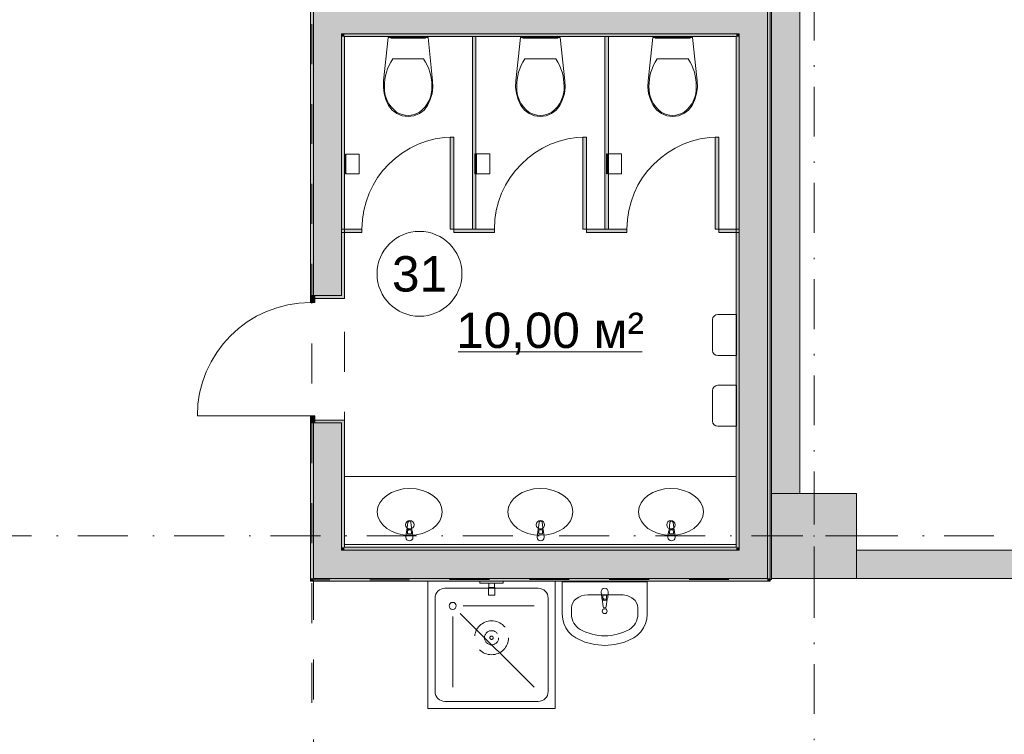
# Model space of a CAD drawing. Header units: millimetres. Extents: x 0 to 1184, y 0 to 836.
# Tile 58 of 66: x 475 to 545, y 616 to 666. Entities that reach past the tile are written whole.
import ezdxf
from ezdxf.xclip import XClip

# ---------------------------------------------------------------- set-up
doc = ezdxf.new("R2010")
doc.units = ezdxf.units.MM
doc.header["$MEASUREMENT"] = 0
doc.header["$XCLIPFRAME"] = 0
for name, pattern in [('Невидимая', [3.9122222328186, 2.8222222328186, -1.09]), ('Штриховая', [5.644444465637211, 2.8222222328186, -2.82222223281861]), ('Штрихпунктирная', [6.70277762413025, 3.52777767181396, -1.76388883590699, 0, -1.4111111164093])]:
    doc.linetypes.add(name, pattern=pattern)
for name, color, linetype in [('Интерьер - Оборудование', 7, 'Continuous'), ('Интерьер - Сантехника', 7, 'Continuous'), ('Конструктив - Колонны', 7, 'Continuous'), ('Конструктив - Стены Блок 200 нов', 7, 'Continuous'), ('Конструктив - Стены Внутр сущ.', 7, 'Continuous'), ('Элемент Модели - Зона', 7, 'Continuous'), ('Элемент Модели - Оси', 7, 'Continuous')]:
    doc.layers.add(name, color=color, linetype=linetype)
doc.styles.add('СГЕНЕРИР_СТИЛЬ_3', font='txt')

# ---------------------------------------------------------------- blocks, each defined once
blk = doc.blocks.new('Чертеж_4_4', base_point=(-278.4786297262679, 89.56405690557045))
at = {"layer": 'Интерьер - Оборудование', "linetype": 'Continuous', "lineweight": 0, "true_color": 0x7f7f7f}
for points in [[(507.3636760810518, 664.859056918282), (507.3636760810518, 651.2590569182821), (507.6136760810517, 651.2590569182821), (507.6136760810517, 664.859056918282)], [(516.73034285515, 664.859056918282), (516.73034285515, 651.2590569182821), (516.9803428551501, 651.2590569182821), (516.9803428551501, 664.859056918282)], [(505.8053426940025, 651.2590569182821), (506.0553426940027, 651.2590569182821), (506.0553426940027, 657.7590569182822), (505.8053426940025, 657.7590569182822)], [(515.1720094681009, 651.2590569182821), (515.4220094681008, 651.2590569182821), (515.4220094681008, 657.7590569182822), (515.1720094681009, 657.7590569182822)], [(524.5386762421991, 651.2590569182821), (524.7886762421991, 651.2590569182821), (524.7886762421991, 657.7590569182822), (524.5386762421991, 657.7590569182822)], [(498.1220093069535, 651.0090569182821), (499.5553426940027, 651.0090569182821), (499.5553426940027, 651.2590569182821), (498.1220093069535, 651.2590569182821)], [(506.0553426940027, 651.0090569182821), (507.4886760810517, 651.0090569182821), (507.4886760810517, 651.2590569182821), (506.0553426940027, 651.2590569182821)], [(507.4886760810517, 651.0090569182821), (508.9220094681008, 651.0090569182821), (508.9220094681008, 651.2590569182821), (507.4886760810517, 651.2590569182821)], [(515.4220094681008, 651.0090569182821), (516.8553428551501, 651.0090569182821), (516.8553428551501, 651.2590569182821), (515.4220094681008, 651.2590569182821)], [(516.8553428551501, 651.0090569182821), (518.2886762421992, 651.0090569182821), (518.2886762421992, 651.2590569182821), (516.8553428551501, 651.2590569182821)], [(524.7886762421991, 651.0090569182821), (526.2220096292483, 651.0090569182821), (526.2220096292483, 651.2590569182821), (524.7886762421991, 651.2590569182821)]]:
    blk.add_hatch(color=8, dxfattribs=at).paths.add_polyline_path(points)
at = {"layer": 'Конструктив - Колонны', "linetype": 'Continuous', "lineweight": 0, "true_color": 0x000000}
blk.add_hatch(color=18, dxfattribs=at).paths.add_polyline_path([(528.5220096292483, 626.5640569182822), (534.5220096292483, 626.5640569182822), (534.5220096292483, 632.5640569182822), (528.5220096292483, 632.5640569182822)])
at = {"layer": 'Конструктив - Стены Блок 200 нов', "linetype": 'Continuous', "lineweight": 0, "true_color": 0x000000}
for points in [[(528.4220093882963, 705.5540569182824), (528.2220096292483, 705.5540569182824), (528.2220096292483, 626.5640569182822), (528.4220093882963, 626.5640569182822)], [(496.1220097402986, 687.0540762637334), (495.9220096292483, 687.0540762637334), (495.9220096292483, 646.5542511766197), (496.1220097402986, 646.5542511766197)], [(498.1220096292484, 665.0590569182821), (498.1220096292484, 667.0590569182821), (496.1220096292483, 667.0590569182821), (496.1220096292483, 665.0590569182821)], [(498.3220096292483, 665.0590569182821), (498.3220096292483, 667.0590569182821), (498.1220096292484, 667.0590569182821), (498.1220096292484, 665.0590569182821)], [(498.3220096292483, 665.0590569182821), (526.0220096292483, 665.0590569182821), (526.0220096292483, 667.0590569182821), (498.3220096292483, 667.0590569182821)], [(526.2220096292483, 665.0590569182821), (526.2220096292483, 667.0590569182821), (526.0220096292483, 667.0590569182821), (526.0220096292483, 665.0590569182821)], [(528.2220096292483, 665.0590569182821), (528.2220096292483, 667.0590569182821), (526.2220096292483, 667.0590569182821), (526.2220096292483, 665.0590569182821)], [(496.1220097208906, 646.5542515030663), (496.2220096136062, 646.5542512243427), (498.1220095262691, 646.5542512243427), (498.1220095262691, 665.0590569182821), (496.1220097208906, 665.0590569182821)], [(498.322009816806, 664.859056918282), (498.1220092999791, 664.859056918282), (498.1220095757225, 646.5542511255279), (498.3220095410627, 646.5542511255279)], [(498.3220096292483, 664.859056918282), (498.3220096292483, 665.0590569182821), (498.1220096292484, 665.0590569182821), (498.1220096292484, 664.859056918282)], [(498.3220096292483, 664.859056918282), (526.0220096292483, 664.859056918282), (526.0220096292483, 665.0590569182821), (498.3220096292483, 665.0590569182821)], [(526.2220096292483, 664.859056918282), (526.2220096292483, 665.0590569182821), (526.0220096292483, 665.0590569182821), (526.0220096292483, 664.859056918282)], [(526.2220096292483, 628.7640569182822), (526.2220096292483, 664.859056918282), (526.0220096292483, 664.859056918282), (526.0220096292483, 628.7640569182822)], [(528.2220096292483, 628.5640569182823), (528.2220096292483, 665.0590569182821), (526.2220096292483, 665.0590569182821), (526.2220096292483, 628.5640569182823)], [(496.2220096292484, 646.5542511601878), (495.9220096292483, 646.5542511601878), (495.9220096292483, 646.0542511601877), (496.2220096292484, 646.0542511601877)], [(498.3220096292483, 646.5542511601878), (498.1220096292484, 646.5542511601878), (496.2220096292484, 646.5542511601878), (496.2220096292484, 646.3542511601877), (498.3220096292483, 646.3542511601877)], [(495.9220096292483, 637.5542511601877), (496.2220096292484, 637.5542511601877), (496.2220096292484, 638.0542511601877), (495.9220096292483, 638.0542511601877)], [(498.3220096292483, 637.7542511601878), (496.2220096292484, 637.7542511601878), (496.2220096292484, 637.5542511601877), (498.1220096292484, 637.5542511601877), (498.3220096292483, 637.5542511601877)], [(495.9220096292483, 626.5640569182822), (496.1220097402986, 626.5640569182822), (496.1220097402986, 637.5542515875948), (495.9220096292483, 637.5542515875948)], [(496.1220097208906, 637.5542511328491), (496.1220097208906, 628.5640569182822), (498.1220095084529, 628.5640569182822), (498.1220096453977, 637.5542511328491), (496.2220096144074, 637.5542511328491)], [(498.1220096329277, 637.5542511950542), (498.1220093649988, 628.7640569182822), (498.3220097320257, 628.7640569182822), (498.3220095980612, 637.5542511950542)], [(498.3220096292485, 628.7640569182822), (498.1220096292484, 628.5640569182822), (498.3220096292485, 628.5640569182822)], [(498.1220096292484, 628.7640569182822), (498.1220096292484, 628.5640569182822), (498.3220096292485, 628.7640569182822)], [(526.0220096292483, 628.7640569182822), (498.3220096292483, 628.7640569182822), (498.3220096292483, 628.5640569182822), (526.0220096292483, 628.5640569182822)], [(526.2220096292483, 628.7640569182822), (526.0220096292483, 628.7640569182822), (526.2220096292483, 628.5640569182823)], [(526.0220096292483, 628.5640569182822), (526.2220096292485, 628.5640569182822), (526.0220096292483, 628.7640569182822)], [(498.1220096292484, 628.5640569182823), (496.1220096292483, 626.5640569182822), (498.1220096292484, 626.5640569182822)], [(496.1220096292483, 628.5640569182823), (496.1220096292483, 626.5640569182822), (498.1220096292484, 628.5640569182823)], [(526.2220096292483, 628.5640569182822), (498.1220096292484, 628.5640569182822), (498.1220096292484, 626.5640569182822), (526.2220096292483, 626.5640569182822)], [(528.2220096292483, 628.5640569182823), (526.2220096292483, 628.5640569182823), (528.2220096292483, 626.5640569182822)], [(526.2220096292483, 626.5640569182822), (528.2220096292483, 626.5640569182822), (526.2220096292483, 628.5640569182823)], [(496.1220096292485, 626.5640569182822), (495.9220096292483, 626.3640569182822), (496.1220096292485, 626.3640569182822)], [(496.1220096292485, 626.5640569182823), (495.9220096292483, 626.5640569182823), (495.9220096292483, 626.3640569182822)], [(528.2220096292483, 626.5640567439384), (496.1220096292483, 626.5640567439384), (496.1220096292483, 626.3640569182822), (528.2220096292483, 626.3640569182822)], [(528.4220096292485, 626.5640569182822), (528.2220096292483, 626.5640569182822), (528.4220096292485, 626.3640569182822)], [(528.2220096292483, 626.5640569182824), (528.2220096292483, 626.3640569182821), (528.4220096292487, 626.3640569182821)]]:
    blk.add_hatch(color=18, dxfattribs=at).paths.add_polyline_path(points)
at = {"layer": 'Конструктив - Стены Внутр сущ.', "linetype": 'Continuous', "lineweight": 0, "true_color": 0x000000}
for points in [[(528.5220096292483, 632.5640572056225), (530.5220100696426, 632.5640572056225), (530.5220100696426, 716.5640569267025), (528.5220096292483, 716.5640569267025)], [(534.522009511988, 626.5640569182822), (615.0213699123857, 626.5640569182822), (615.0213699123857, 628.5640568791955), (534.522009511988, 628.5640568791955)], [(528.5220096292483, 626.5140569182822), (530.5220096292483, 626.5140569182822), (530.5220096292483, 626.5640569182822), (528.5220096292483, 626.5640569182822)]]:
    blk.add_hatch(color=18, dxfattribs=at).paths.add_polyline_path(points)
at = {"layer": 'Интерьер - Оборудование', "color": 7, "linetype": 'Continuous', "lineweight": 15}
for p, q in [((506.0553426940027, 651.0090569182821), (506.0553426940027, 651.2590569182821)), ((506.0553426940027, 651.2590569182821), (507.4886760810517, 651.2590569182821)), ((507.4886760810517, 651.0090569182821), (506.0553426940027, 651.0090569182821)), ((507.4886760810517, 651.2590569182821), (508.9220094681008, 651.2590569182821)), ((508.9220094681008, 651.0090569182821), (507.4886760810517, 651.0090569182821)), ((508.9220094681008, 651.2590569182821), (508.9220094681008, 651.0090569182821)), ((515.4220094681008, 651.0090569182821), (515.4220094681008, 651.2590569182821)), ((515.4220094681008, 651.2590569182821), (516.8553428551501, 651.2590569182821)), ((516.8553428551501, 651.0090569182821), (515.4220094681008, 651.0090569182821)), ((516.8553428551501, 651.2590569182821), (518.2886762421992, 651.2590569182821)), ((518.2886762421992, 651.0090569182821), (516.8553428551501, 651.0090569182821)), ((518.2886762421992, 651.2590569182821), (518.2886762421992, 651.0090569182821)), ((502.7770933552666, 629.8618669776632), (502.7770933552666, 629.7131610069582)), ((502.7770933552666, 629.7131610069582), (503.0490933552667, 629.7131610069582)), ((503.0490933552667, 629.7131610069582), (503.0490933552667, 629.8618669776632)), ((512.0551907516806, 629.8618669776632), (512.0551907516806, 629.7131610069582)), ((512.0551907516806, 629.7131610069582), (512.3271907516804, 629.7131610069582)), ((512.3271907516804, 629.7131610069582), (512.3271907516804, 629.8618669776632)), ((521.3083277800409, 629.8618669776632), (521.3083277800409, 629.7131610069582)), ((521.3083277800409, 629.7131610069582), (521.5803277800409, 629.7131610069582)), ((521.5803277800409, 629.7131610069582), (521.5803277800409, 629.8618669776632)), ((516.5836696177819, 625.2175136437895), (516.5836696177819, 625.3662196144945)), ((516.5836696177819, 625.3662196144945), (516.8556696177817, 625.3662196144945)), ((516.8556696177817, 625.3662196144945), (516.8556696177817, 625.2175136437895))]:
    blk.add_line(p, q, dxfattribs=at)
at = {"layer": 'Интерьер - Оборудование', "color": 7, "linetype": 'Continuous', "lineweight": 15, "flags": 128}
for points in [[(507.3636760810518, 664.859056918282), (507.6136760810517, 664.859056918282), (507.6136760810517, 651.2590569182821), (507.3636760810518, 651.2590569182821)], [(516.73034285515, 664.859056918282), (516.9803428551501, 664.859056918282), (516.9803428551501, 651.2590569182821), (516.73034285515, 651.2590569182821)], [(505.8053426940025, 651.2590569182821), (505.8053426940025, 657.7590569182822), (506.0553426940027, 657.7590569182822), (506.0553426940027, 651.2590569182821)], [(515.1720094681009, 651.2590569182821), (515.1720094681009, 657.7590569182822), (515.4220094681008, 657.7590569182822), (515.4220094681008, 651.2590569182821)], [(524.5386762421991, 651.2590569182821), (524.5386762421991, 657.7590569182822), (524.7886762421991, 657.7590569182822), (524.7886762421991, 651.2590569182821)], [(498.1220093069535, 651.0090569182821), (498.1220093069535, 651.2590569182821), (499.5553426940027, 651.2590569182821), (499.5553426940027, 651.0090569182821)], [(524.7886762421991, 651.0090569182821), (524.7886762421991, 651.2590569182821), (526.2220096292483, 651.2590569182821), (526.2220096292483, 651.0090569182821)]]:
    blk.add_lwpolyline(points, close=True, dxfattribs=at)
for points in [[(502.6630933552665, 629.4640569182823), (502.7030933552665, 629.8835850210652, -0.1210195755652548), (502.7357956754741, 629.9787195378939), (502.8020933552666, 630.5080569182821, -0.8825662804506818), (503.0240933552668, 630.5080569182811), (503.0903910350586, 629.9787195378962, -0.1210195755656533), (503.1230933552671, 629.8835850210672), (503.1630933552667, 629.4640569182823, -0.9999999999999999)], [(511.9411907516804, 629.4640569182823), (511.9811907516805, 629.8835850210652, -0.1210195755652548), (512.0138930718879, 629.9787195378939), (512.0801907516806, 630.5080569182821, -0.8825662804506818), (512.3021907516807, 630.5080569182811), (512.3684884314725, 629.9787195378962, -0.1210195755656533), (512.401190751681, 629.8835850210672), (512.4411907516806, 629.4640569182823, -0.9999999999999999)], [(521.1943277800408, 629.4640569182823), (521.2343277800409, 629.8835850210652, -0.1210195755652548), (521.2670301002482, 629.9787195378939), (521.3333277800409, 630.5080569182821, -0.8825662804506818), (521.5553277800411, 630.5080569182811), (521.6216254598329, 629.9787195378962, -0.1210195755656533), (521.6543277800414, 629.8835850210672), (521.694327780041, 629.4640569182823, -0.9999999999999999)], [(516.4696696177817, 625.6153237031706), (516.5096696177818, 625.1957956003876, 0.1210195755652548), (516.5423719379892, 625.1006610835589), (516.6086696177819, 624.5713237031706, 0.8825662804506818), (516.8306696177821, 624.5713237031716), (516.8969672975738, 625.1006610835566, 0.1210195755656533), (516.9296696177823, 625.1957956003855), (516.9696696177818, 625.6153237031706, 0.9999999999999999)]]:
    blk.add_lwpolyline(points, format="xyb", close=True, dxfattribs=at)
at = {"layer": 'Интерьер - Оборудование', "color": 7, "linetype": 'Continuous', "lineweight": 15}
for centre, radius, start, end in [((506.0553426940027, 651.2590569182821), 6.500000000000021, 90, 180), ((515.422009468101, 651.2590569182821), 6.49999999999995, 90, 180), ((524.7886762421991, 651.2590569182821), 6.500000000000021, 90, 180), ((502.9130933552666, 629.8645858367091), 0.210857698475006, 32.77102538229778, 147.2289746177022), ((502.9130933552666, 629.8618669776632), 0.1359999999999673, 0, 180), ((512.1911907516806, 629.8645858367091), 0.210857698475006, 32.77102538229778, 147.2289746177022), ((512.1911907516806, 629.8618669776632), 0.1359999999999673, 0, 180), ((521.4443277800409, 629.8645858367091), 0.210857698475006, 32.77102538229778, 147.2289746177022), ((521.4443277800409, 629.8618669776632), 0.1359999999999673, 0, 180), ((516.7196696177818, 625.2147947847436), 0.210857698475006, 212.7710253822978, 327.2289746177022), ((516.7196696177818, 625.2175136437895), 0.1359999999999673, 180, 0)]:
    blk.add_arc(centre, radius, start, end, dxfattribs=at)
at = {"layer": 'Интерьер - Сантехника', "color": 7, "linetype": 'Continuous', "lineweight": 15}
for p, q in [((501.7320866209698, 663.2949220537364), (502.8215058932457, 663.2949295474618)), ((502.8215058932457, 663.2949295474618), (503.9109203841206, 663.2949295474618)), ((511.0830940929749, 663.2949220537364), (512.1725133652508, 663.2949295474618)), ((512.1725133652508, 663.2949295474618), (513.2619278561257, 663.2949295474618)), ((521.5215058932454, 663.2949295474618), (520.4320914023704, 663.2949295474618)), ((522.6109251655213, 663.2949220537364), (521.5215058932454, 663.2949295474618)), ((498.3422012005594, 656.5590569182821), (498.3422012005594, 655.159056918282)), ((498.4222012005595, 656.5590569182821), (498.4222012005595, 655.159056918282)), ((507.5672008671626, 656.5694364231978), (507.5672008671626, 655.1694364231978)), ((507.6472008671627, 656.5694364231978), (507.6472008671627, 655.1694364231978)), ((516.8672009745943, 656.5694364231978), (516.8672009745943, 655.1694364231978)), ((516.9472009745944, 656.5694364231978), (516.9472009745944, 655.1694364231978)), ((498.3220096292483, 633.7640569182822), (526.0220096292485, 633.7640569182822)), ((498.3220096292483, 633.7640569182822), (498.3220096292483, 628.7640569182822)), ((526.0220096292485, 633.7640569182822), (526.0220096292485, 628.7640569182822)), ((498.3220096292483, 628.9640569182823), (526.0220096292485, 628.9640569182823)), ((498.3220096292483, 628.7640569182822), (526.0220096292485, 628.7640569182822)), ((512.0229580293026, 625.8640569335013), (505.4229580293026, 625.8640569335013)), ((508.5229580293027, 626.2140569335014), (508.9229580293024, 626.2140569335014)), ((508.5229580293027, 625.9140569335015), (508.9229580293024, 625.9140569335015)), ((504.7229580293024, 625.1640569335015), (504.7229580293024, 618.5640569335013)), ((512.7229580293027, 618.5640569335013), (512.7229580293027, 625.1640569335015)), ((517.907930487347, 625.3908751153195), (515.5314087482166, 625.3908751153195)), ((506.7229580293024, 624.6140569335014), (511.7229580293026, 624.6140569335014)), ((514.3718435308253, 624.4813296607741), (514.3718435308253, 624.0231478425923)), ((519.0674957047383, 624.4813296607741), (519.0674957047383, 624.0231478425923)), ((505.9729580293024, 623.8640569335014), (505.9729580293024, 618.8640569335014)), ((506.5032881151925, 624.0837268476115), (511.7229580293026, 618.8640569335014)), ((505.4229580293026, 617.8640569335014), (512.0229580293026, 617.8640569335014))]:
    blk.add_line(p, q, dxfattribs=at)
at = {"layer": 'Интерьер - Сантехника', "color": 7, "linetype": 'Continuous', "lineweight": 15, "flags": 128}
for points in [[(504.5157423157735, 660.841584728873), (504.3916911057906, 660.4063013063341), (504.2014821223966, 659.995593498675), (503.9455043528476, 659.670132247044), (503.6150763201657, 659.420598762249), (503.2319912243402, 659.263450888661), (502.8215058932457, 659.209051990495), (502.411020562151, 659.263450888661), (502.0279354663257, 659.420598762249), (501.6975074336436, 659.670132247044), (501.4415296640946, 659.9955934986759), (501.2513206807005, 660.4063013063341), (501.1272694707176, 660.841584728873), (501.0723921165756, 661.290860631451), (501.0880228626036, 661.743205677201), (501.4117579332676, 664.8090569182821), (504.2312538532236, 664.8090569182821), (504.5549889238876, 661.7432056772), (504.5706196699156, 661.290860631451)], [(501.5915058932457, 664.8090569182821), (504.0515058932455, 664.8090569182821), (504.0515058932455, 664.759056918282), (501.5915058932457, 664.759056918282)], [(513.8667497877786, 660.841584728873), (513.7426985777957, 660.4063013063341), (513.5524895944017, 659.995593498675), (513.2965118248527, 659.670132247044), (512.9660837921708, 659.420598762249), (512.5829986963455, 659.263450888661), (512.1725133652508, 659.209051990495), (511.7620280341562, 659.263450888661), (511.3789429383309, 659.420598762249), (511.048514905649, 659.670132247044), (510.7925371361, 659.9955934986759), (510.6023281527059, 660.4063013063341), (510.478276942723, 660.841584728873), (510.4233995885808, 661.290860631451), (510.4390303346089, 661.743205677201), (510.7627654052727, 664.8090569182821), (513.582261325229, 664.8090569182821), (513.9059963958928, 661.7432056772), (513.9216271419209, 661.290860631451)], [(510.9425133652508, 664.8090569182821), (513.4025133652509, 664.8090569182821), (513.4025133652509, 664.759056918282), (510.9425133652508, 664.759056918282)], [(519.8272694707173, 660.841584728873), (519.9513206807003, 660.4063013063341), (520.1415296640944, 659.995593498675), (520.3975074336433, 659.670132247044), (520.7279354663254, 659.420598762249), (521.1110205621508, 659.263450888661), (521.5215058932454, 659.209051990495), (521.9319912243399, 659.263450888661), (522.3150763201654, 659.420598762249), (522.6455043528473, 659.670132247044), (522.9014821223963, 659.9955934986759), (523.0916911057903, 660.4063013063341), (523.2157423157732, 660.841584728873), (523.2706196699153, 661.290860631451), (523.2549889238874, 661.743205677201), (522.9312538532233, 664.8090569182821), (520.1117579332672, 664.8090569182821), (519.7880228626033, 661.7432056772), (519.7723921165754, 661.290860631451)], [(522.7515058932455, 664.8090569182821), (520.2915058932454, 664.8090569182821), (520.2915058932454, 664.759056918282), (522.7515058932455, 664.759056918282)], [(499.3722012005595, 656.5590569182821), (499.3722012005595, 655.159056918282), (498.4222012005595, 655.159056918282), (498.4222012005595, 655.2090569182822), (498.3422012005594, 655.2090569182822), (498.3422012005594, 655.159056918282), (498.3222012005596, 655.159056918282), (498.3222012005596, 656.5590569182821), (498.3422012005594, 656.5590569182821), (498.3422012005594, 656.5090569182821), (498.4222012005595, 656.5090569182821), (498.4222012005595, 656.5590569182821)], [(508.5972008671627, 656.5694364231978), (508.5972008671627, 655.1694364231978), (507.6472008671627, 655.1694364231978), (507.6472008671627, 655.2194364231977), (507.5672008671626, 655.2194364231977), (507.5672008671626, 655.1694364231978), (507.5472008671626, 655.1694364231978), (507.5472008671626, 656.5694364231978), (507.5672008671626, 656.5694364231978), (507.5672008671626, 656.5194364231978), (507.6472008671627, 656.5194364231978), (507.6472008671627, 656.5694364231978)], [(517.8972009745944, 656.5694364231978), (517.8972009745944, 655.1694364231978), (516.9472009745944, 655.1694364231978), (516.9472009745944, 655.2194364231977), (516.8672009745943, 655.2194364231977), (516.8672009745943, 655.1694364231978), (516.8472009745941, 655.1694364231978), (516.8472009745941, 656.5694364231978), (516.8672009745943, 656.5694364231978), (516.8672009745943, 656.5194364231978), (516.9472009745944, 656.5194364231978), (516.9472009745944, 656.5694364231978)], [(504.2229580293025, 626.3640569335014), (504.2229580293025, 617.3640569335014), (513.2229580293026, 617.3640569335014), (513.2229580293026, 626.3640569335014)], [(507.8929580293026, 626.3640569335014), (507.8929580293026, 626.2140569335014), (508.5229580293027, 626.2140569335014), (508.5229580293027, 625.9140569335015), (508.5029580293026, 625.9140569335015), (508.5029580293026, 625.3640569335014), (508.9429580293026, 625.3640569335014), (508.9429580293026, 625.9140569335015), (508.9229580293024, 625.9140569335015), (508.9229580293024, 626.2140569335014), (509.5529580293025, 626.2140569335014), (509.5529580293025, 626.3640569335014)], [(513.719669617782, 626.3140569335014), (513.719669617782, 624.0231478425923), (513.7486181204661, 623.6859275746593), (513.8345384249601, 623.3594849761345), (513.9746844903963, 623.054253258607), (514.1645772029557, 622.779987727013), (514.3981475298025, 622.5454539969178), (514.6679304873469, 622.3581478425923), (515.3198490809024, 622.0587346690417), (516.0100548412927, 621.8757470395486), (516.7196696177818, 621.8141899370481), (517.4292843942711, 621.8757470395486), (518.1194901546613, 622.0587346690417), (518.7714087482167, 622.3581478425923), (519.0411917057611, 622.5454539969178), (519.2747620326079, 622.779987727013), (519.4646547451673, 623.054253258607), (519.6048008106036, 623.3594849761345), (519.6907211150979, 623.6859275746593), (519.7196696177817, 624.0231478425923), (519.7196696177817, 626.3140569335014)]]:
    blk.add_lwpolyline(points, close=True, dxfattribs=at)
for points in [[(526.044791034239, 642.3154041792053), (524.7072910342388, 642.3154041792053, -0.414213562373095), (524.3447910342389, 642.6779041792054), (524.3447910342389, 644.8529041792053, -0.414213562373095), (524.7072910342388, 645.2154041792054), (526.044791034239, 645.2154041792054)], [(526.044791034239, 637.3105519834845), (524.7072910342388, 637.3105519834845, -0.414213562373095), (524.3447910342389, 637.6730519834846), (524.3447910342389, 639.8480519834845, -0.414213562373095), (524.7072910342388, 640.2105519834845), (526.044791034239, 640.2105519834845)]]:
    blk.add_lwpolyline(points, format="xyb", close=True, dxfattribs=at)
at = {"layer": 'Интерьер - Сантехника', "color": 7, "linetype": 'Continuous', "lineweight": 15}
for centre, radius in [((502.9386762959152, 630.3531414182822), 0.3), ((512.1720096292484, 630.3531414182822), 0.3), ((521.4053429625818, 630.3531414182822), 0.3), ((505.9729580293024, 624.6140569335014), 0.25), ((516.7196696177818, 624.2427069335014), 0.175)]:
    blk.add_circle(centre, radius, dxfattribs=at)
at = {"layer": 'Интерьер - Сантехника', "color": 7, "linetype": 'Невидимая', "lineweight": 15}
for radius in [1.2, 0.5, 0.12]:
    blk.add_circle((508.7229580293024, 622.3640569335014), radius, dxfattribs=at)
at = {"layer": 'Интерьер - Сантехника', "color": 7, "linetype": 'Continuous', "lineweight": 15}
for centre, start, end in [((505.4229580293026, 625.1640569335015), 90, 180), ((512.0229580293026, 625.1640569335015), 0, 90), ((505.4229580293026, 618.5640569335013), 180, 270), ((512.0229580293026, 618.5640569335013), 270, 0)]:
    blk.add_arc(centre, 0.7000000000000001, start, end, dxfattribs=at)
for centre, major_axis, ratio, start_param, end_param in [((505.4024604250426, 661.4146092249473), (4.25250318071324, 0), 0.8755458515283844, 2.612190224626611, 3.165210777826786), ((500.2405513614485, 661.4146092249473), (4.252503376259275, 0), 0.8755458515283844, 6.259569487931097, 6.812590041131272), ((514.7534678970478, 661.4146092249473), (4.25250318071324, 0), 0.8755458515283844, 2.612190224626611, 3.165210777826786), ((509.5915588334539, 661.4146092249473), (4.252503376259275, 0), 0.8755458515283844, 6.259569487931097, 6.812590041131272), ((524.1024604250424, 661.4146092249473), (4.252503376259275, 0), 0.8755458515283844, 2.612187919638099, 3.165208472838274), ((518.9405513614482, 661.4146092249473), (4.25250318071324, 0), 0.8755458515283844, 6.259567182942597, 6.812587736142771), ((503.7161107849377, 661.2014015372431), (2.568955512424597, 0), 0.8755458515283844, 3.085865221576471, 3.986453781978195), ((501.9269010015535, 661.2014015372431), (2.568956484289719, 0), 0.8755458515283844, 5.43832797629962, 6.338916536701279), ((513.0671182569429, 661.2014015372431), (2.568955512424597, 0), 0.8755458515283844, 3.085865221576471, 3.986453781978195), ((511.2779084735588, 661.2014015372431), (2.568956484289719, 0), 0.8755458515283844, 5.43832797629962, 6.338916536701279), ((522.4161107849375, 661.2014015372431), (2.568956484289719, 0), 0.8755458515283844, 3.08586142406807, 3.986449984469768), ((520.6269010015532, 661.2014015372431), (2.568955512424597, 0), 0.8755458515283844, 5.438324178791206, 6.338912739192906), ((502.8296242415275, 660.4974223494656), (1.385186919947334, 0), 0.8755458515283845, 4.079884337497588, 4.706528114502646), ((502.813377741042, 660.4974488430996), (1.385217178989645, 0), 0.8755458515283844, 4.718249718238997, 5.344893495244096), ((512.1806317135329, 660.4974223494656), (1.385186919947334, 0), 0.8755458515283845, 4.079884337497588, 4.706528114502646), ((512.1643852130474, 660.4974488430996), (1.385217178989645, 0), 0.8755458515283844, 4.718249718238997, 5.344893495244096), ((521.5296340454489, 660.4974488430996), (1.385217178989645, 0), 0.8755458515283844, 4.079884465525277, 4.706528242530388), ((521.5133875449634, 660.4974223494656), (1.385186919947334, 0), 0.8755458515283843, 4.718249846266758, 5.34489362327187), ((515.5327130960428, 624.4813296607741), (1.160659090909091, 0), 0.7836456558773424, 1.570796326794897, 3.141592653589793), ((517.9066261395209, 624.4813296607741), (1.160659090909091, 0), 0.7836456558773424, 0, 1.570796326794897), ((515.5311478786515, 624.0231478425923), (7.42135960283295e-17, 1.211999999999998), 0.9565217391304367, 1.570796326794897, 2.644617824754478), ((517.9081913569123, 624.0231478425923), (7.42135960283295e-17, 1.211999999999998), 0.9565217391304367, 3.638567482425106, 4.71238898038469), ((516.7196696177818, 626.3140569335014), (2.33796207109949e-16, 3.818181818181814), 0.9565217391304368, 2.644617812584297, 3.638567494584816)]:
    blk.add_ellipse(centre, major_axis=major_axis, ratio=ratio, start_param=start_param, end_param=end_param, dxfattribs=at)
for centre in [(502.9386762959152, 631.2640569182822), (512.1720096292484, 631.2640569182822), (521.4053429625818, 631.2640569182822)]:
    blk.add_ellipse(centre, major_axis=(2.3, 0), ratio=0.7173913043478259, dxfattribs=at)
at = {"layer": 'Конструктив - Колонны', "color": 251, "linetype": 'Continuous', "lineweight": 5, "true_color": 0x575757}
for p, q in [((531.5220096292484, 630.3640569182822), (531.5220096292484, 633.3640569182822)), ((530.7220096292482, 629.5640569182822), (527.7220096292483, 629.5640569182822)), ((532.3220096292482, 629.5640569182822), (535.3220096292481, 629.5640569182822)), ((531.5220096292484, 628.7640569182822), (531.5220096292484, 625.7640569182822))]:
    blk.add_line(p, q, dxfattribs=at)
at = {"layer": 'Конструктив - Колонны', "color": 251, "linetype": 'Continuous', "lineweight": 15, "true_color": 0x575757, "flags": 128}
blk.add_lwpolyline([(528.5220096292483, 626.5640569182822), (534.5220096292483, 626.5640569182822), (534.5220096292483, 632.5640569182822), (528.5220096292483, 632.5640569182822)], close=True, dxfattribs=at)
at = {"layer": 'Конструктив - Колонны', "color": 251, "linetype": 'Continuous', "lineweight": 5, "true_color": 0x575757}
blk.add_point((531.5220096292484, 629.5640569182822), dxfattribs=at)
at = {"layer": 'Конструктив - Стены Блок 200 нов', "color": 251, "linetype": 'Continuous', "lineweight": 20, "true_color": 0x575757}
for p, q in [((496.1220097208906, 667.059056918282), (496.1220096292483, 665.0590569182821)), ((528.2220096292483, 665.0590569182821), (528.2220096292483, 667.059056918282)), ((496.1220097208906, 665.0590569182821), (496.1220097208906, 646.5542514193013)), ((498.1220095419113, 646.5542512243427), (498.1220095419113, 665.0590569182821)), ((498.1220096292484, 665.0590569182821), (498.3220096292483, 665.0590569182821)), ((498.1220096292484, 665.0590569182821), (498.3220096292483, 665.0590569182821)), ((498.3220096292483, 665.0590569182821), (526.0220096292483, 665.0590569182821)), ((526.0220096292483, 665.0590569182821), (526.2220096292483, 665.0590569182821)), ((526.0220096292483, 665.0590569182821), (526.2220096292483, 665.0590569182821)), ((526.2220097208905, 665.0590569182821), (526.2220097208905, 628.7640570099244)), ((528.2220096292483, 628.5640569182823), (528.2220096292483, 665.0590569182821)), ((495.9220096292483, 646.5542511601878), (496.1220096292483, 646.5542511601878)), ((495.9220096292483, 646.5542511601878), (496.1220096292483, 646.5542511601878)), ((495.9220096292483, 646.5542511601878), (496.1220096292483, 646.5542511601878)), ((496.1220096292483, 646.5542511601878), (496.2220096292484, 646.5542511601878)), ((496.1220096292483, 646.5542511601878), (496.2220096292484, 646.5542511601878)), ((496.1220096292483, 646.5542511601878), (496.2220096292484, 646.5542511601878)), ((496.2220096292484, 646.5542511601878), (496.2220096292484, 646.3542511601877)), ((498.1220096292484, 646.5542511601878), (496.2220096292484, 646.5542511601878)), ((496.2220096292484, 646.3542511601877), (498.3220096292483, 646.3542511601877)), ((496.2220096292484, 646.3542511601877), (498.3220096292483, 646.3542511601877)), ((498.3220096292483, 646.5542511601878), (498.3220096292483, 646.3542511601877)), ((498.3220096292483, 646.5542511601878), (498.3220096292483, 646.3542511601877)), ((496.2220096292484, 637.7542511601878), (498.3220096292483, 637.7542511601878)), ((496.2220096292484, 637.5542511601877), (496.2220096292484, 637.7542511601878)), ((496.2220096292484, 637.7542511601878), (498.3220096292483, 637.7542511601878)), ((498.3220096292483, 637.5542511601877), (498.3220096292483, 637.7542511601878)), ((498.3220096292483, 637.5542511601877), (498.3220096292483, 637.7542511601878)), ((495.9220096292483, 637.5542511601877), (496.1220096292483, 637.5542511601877)), ((495.9220096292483, 637.5542511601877), (496.1220096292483, 637.5542511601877)), ((495.9220096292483, 637.5542511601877), (496.1220096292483, 637.5542511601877)), ((496.1220096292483, 637.5542511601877), (496.2220096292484, 637.5542511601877)), ((496.1220096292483, 637.5542511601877), (496.2220096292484, 637.5542511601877)), ((496.1220096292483, 637.5542511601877), (496.2220096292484, 637.5542511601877)), ((496.1220097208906, 637.5542511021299), (496.1220097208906, 628.5640569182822)), ((498.1220096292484, 637.5542511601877), (496.2220096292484, 637.5542511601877)), ((498.1220095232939, 628.5640569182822), (498.1220096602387, 637.5542511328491)), ((526.2220096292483, 628.5640569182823), (526.2220096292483, 628.7640569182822)), ((526.2220096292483, 628.5640569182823), (526.2220096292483, 628.7640569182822)), ((496.1220096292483, 628.5640569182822), (496.1220096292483, 626.5640569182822)), ((498.1220096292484, 628.5640569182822), (498.3220096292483, 628.5640569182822)), ((498.1220096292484, 628.5640569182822), (498.3220096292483, 628.5640569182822)), ((526.2220096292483, 628.5640569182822), (498.3220097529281, 628.5640569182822)), ((528.2220096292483, 626.5640569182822), (528.2220096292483, 628.5640569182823)), ((528.2220096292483, 626.5640569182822), (528.2220096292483, 628.5640569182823)), ((496.1220096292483, 626.5640569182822), (498.1220096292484, 626.5640569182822)), ((496.1220096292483, 626.5640569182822), (498.1220096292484, 626.5640569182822)), ((498.1220096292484, 626.5640569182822), (526.2220096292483, 626.5640569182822)), ((526.2220096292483, 626.5640569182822), (528.2220096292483, 626.5640569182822))]:
    blk.add_line(p, q, dxfattribs=at)
at = {"layer": 'Конструктив - Стены Блок 200 нов', "color": 251, "linetype": 'Continuous', "lineweight": 5, "true_color": 0x575757}
for p, q in [((495.9220096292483, 646.0542511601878), (495.9220096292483, 646.5542511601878)), ((495.9220096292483, 646.5542511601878), (496.2220096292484, 646.5542511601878)), ((496.2220096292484, 646.0542511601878), (495.9220096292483, 646.0542511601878)), ((496.2220096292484, 646.5542511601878), (496.2220096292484, 646.0542511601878)), ((495.9220096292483, 638.0542511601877), (487.9220096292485, 638.0542511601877)), ((495.9220096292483, 637.5542511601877), (495.9220096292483, 638.0542511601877)), ((495.9220096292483, 638.0542511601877), (496.2220096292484, 638.0542511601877)), ((496.2220096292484, 638.0542511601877), (496.2220096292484, 637.5542511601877)), ((496.2220096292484, 637.5542511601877), (495.9220096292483, 637.5542511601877))]:
    blk.add_line(p, q, dxfattribs=at)
at = {"layer": 'Конструктив - Стены Блок 200 нов', "color": 251, "linetype": 'Continuous', "lineweight": 20, "true_color": 0x575757, "flags": 128}
for points in [[(528.4220096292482, 626.5640569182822), (528.4220096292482, 705.7540569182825)], [(495.9220096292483, 687.054077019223), (495.9220096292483, 646.5542507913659)], [(498.3220096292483, 646.5542511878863), (498.3220096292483, 664.859056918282)], [(498.3220096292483, 664.859056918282), (526.0220096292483, 664.859056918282)], [(526.0220096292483, 664.859056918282), (526.0220096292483, 628.7640569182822)], [(495.9220096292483, 637.554250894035), (495.9220096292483, 626.3640569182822)], [(498.3220096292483, 628.7640569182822), (498.3220096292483, 637.5542515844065)], [(526.0220096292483, 628.7640569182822), (498.3220096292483, 628.7640569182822)], [(528.4220096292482, 626.3640569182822), (528.4220096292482, 626.5640569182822)], [(495.9220096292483, 626.3640569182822), (496.1220096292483, 626.3640569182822)], [(496.1220096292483, 626.3640569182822), (528.4220096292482, 626.3640569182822)]]:
    blk.add_lwpolyline(points, dxfattribs=at)
at = {"layer": 'Конструктив - Стены Блок 200 нов', "color": 251, "linetype": 'Continuous', "lineweight": 5, "true_color": 0x575757}
blk.add_arc((495.9220096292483, 638.0542511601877), 7.999999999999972, 90, 180, dxfattribs=at)
at = {"layer": 'Конструктив - Стены Внутр сущ.', "color": 251, "linetype": 'Continuous', "lineweight": 20, "true_color": 0x575757, "flags": 128}
for points in [[(528.5220096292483, 706.0540569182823), (528.5220096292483, 632.5640572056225)], [(530.5220096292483, 632.5640574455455), (530.5220096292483, 680.0640570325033)], [(615.0213699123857, 628.5640569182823), (534.522010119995, 628.5640569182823)], [(534.5220091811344, 626.5640569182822), (615.0213708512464, 626.5640569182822)]]:
    blk.add_lwpolyline(points, dxfattribs=at)
at = {"layer": 'Элемент Модели - Зона', "color": 7, "linetype": 'Continuous', "lineweight": 15}
blk.add_line((506.3570225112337, 642.5748799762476), (519.3628225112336, 642.5748799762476), dxfattribs=at)
at = {"layer": 'Элемент Модели - Зона', "color": 7, "linetype": 'Штриховая', "lineweight": 15, "flags": 128}
for points in [[(83.02137032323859, 539.1381875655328), (82.62137010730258, 539.1381875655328), (82.62137010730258, 452.7640569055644), (140.3239356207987, 452.7640569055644), (140.3239356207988, 480.9798221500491), (172.946662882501, 513.6154503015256), (173.0881121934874, 513.4740569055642), (173.0881121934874, 513.7640569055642), (354.5213702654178, 513.7640569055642), (354.5213702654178, 513.5640569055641), (495.5186574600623, 513.5640569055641), (495.5186574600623, 513.7640569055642), (862.3349960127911, 513.7640569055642), (894.6885309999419, 481.329362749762), (894.7220096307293, 477.9829307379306), (894.7220096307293, 452.6140569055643), (895.1213702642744, 452.6140569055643), (895.1213702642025, 432.5640569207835), (892.7213702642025, 432.5640569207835), (892.7213702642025, 446.5640569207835), (888.5213702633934, 446.5640569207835), (888.5213700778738, 450.5640569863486), (804.5213702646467, 450.5640569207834), (804.5213702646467, 446.5640569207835), (798.5213702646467, 446.5640569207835), (798.5213702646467, 450.5640569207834), (714.7213702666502, 450.5640569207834), (714.7213702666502, 359.2640569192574), (798.5213702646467, 359.2640569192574), (798.5213702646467, 366.0640569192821), (804.5213702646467, 366.0640569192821), (804.5213702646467, 354.1640569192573), (845.3213702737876, 354.1640569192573), (845.3213702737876, 363.2640569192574), (846.5213702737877, 363.2640569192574), (846.5213702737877, 301.3651934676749), (892.7213702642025, 301.3651934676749), (892.7213702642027, 352.0640569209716), (888.0213702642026, 352.0640569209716), (888.0213698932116, 367.0640569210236), (892.7213702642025, 367.0640569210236), (892.7213702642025, 417.5640569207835), (895.1213702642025, 417.5640569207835), (895.1213702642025, 291.064661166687), (892.7213702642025, 291.064661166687), (892.7213702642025, 298.9651934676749), (714.7213702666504, 298.9651934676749), (714.7213702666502, 236.0646611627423), (892.7213702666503, 236.0646611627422), (892.7213702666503, 266.564661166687), (888.5220096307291, 266.564661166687), (888.5220096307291, 272.819639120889), (892.7213702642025, 272.819639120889), (892.7213702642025, 276.0646611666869), (895.1213702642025, 276.0646611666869), (895.1213702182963, 272.7646611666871), (930.0213702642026, 272.7646611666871), (930.0213702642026, 461.6153028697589), (923.9101448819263, 461.6153028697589), (923.9101448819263, 539.5640569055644), (978.5213702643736, 539.5640569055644), (978.5213702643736, 542.5640569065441), (984.5213702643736, 542.5640569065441), (984.5213702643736, 539.5640569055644), (1131.771370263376, 539.5640569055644), (1131.771370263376, 540.5640569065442), (1122.771370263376, 540.5640569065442), (1122.771370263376, 564.564056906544), (1048.521370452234, 564.564056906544), (1048.521370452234, 626.3640569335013), (1026.82137045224, 626.3640569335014), (1026.82137045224, 632.5640569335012), (1013.350351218, 632.5640569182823), (984.5213702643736, 632.5640569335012), (984.5213702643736, 626.5640569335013), (978.5213702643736, 626.5640569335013), (978.5213702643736, 631.6890569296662), (969.5192121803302, 631.6890569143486), (894.5213702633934, 631.6890569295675), (894.5213702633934, 626.5640569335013), (888.5213702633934, 626.5640569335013), (888.5213702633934, 631.6890569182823), (804.5213702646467, 631.6890569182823), (804.5213702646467, 626.5640569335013), (798.5213702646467, 626.5640569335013), (798.5213702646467, 631.6890569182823), (714.5213702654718, 631.6890569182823), (714.5213702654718, 626.5640569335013), (708.521370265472, 626.5640569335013), (708.521370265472, 631.6890569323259), (628.0213704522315, 631.6890569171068), (628.0213704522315, 626.5640569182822), (622.0213704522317, 626.5640569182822), (621.0213704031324, 626.5640569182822), (621.0213704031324, 575.8920665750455), (496.0220096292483, 575.8920665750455), (496.0220096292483, 627.5640569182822), (496.0220096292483, 706.4640766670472), (496.1220096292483, 706.4640766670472), (496.1220096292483, 768.0640569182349), (468.7213702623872, 768.0640569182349), (468.7213702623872, 686.8640569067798), (461.1666899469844, 686.8640569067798), (461.1666899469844, 631.6840569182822), (444.5220096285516, 631.6840569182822), (444.5220096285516, 626.5640569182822), (438.5220096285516, 626.5640569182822), (438.5220096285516, 631.6840569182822), (354.5213702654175, 631.6840569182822), (354.5213702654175, 626.5640569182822), (348.5213702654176, 626.5640569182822), (348.5213702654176, 631.6840569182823), (331.7716899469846, 631.6840569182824), (331.7716899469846, 554.5640568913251), (331.7716899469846, 539.5640569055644), (264.5213702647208, 539.5640569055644), (264.5213702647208, 536.564056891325), (258.5213702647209, 536.564056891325), (258.5213702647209, 539.5640569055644), (174.5213702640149, 539.5640569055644), (174.5213702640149, 536.564056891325), (168.5213702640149, 536.564056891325), (168.5213702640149, 539.5640569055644), (89.02137032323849, 539.5640569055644), (89.02137032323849, 536.564056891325), (83.02137032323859, 536.564056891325)], [(526.0220096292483, 628.7640569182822), (526.0220096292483, 664.859056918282), (498.3220096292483, 664.859056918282), (498.3220096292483, 628.7640569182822)], [(496.1220096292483, 626.4640576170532), (496.1220096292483, 575.8920665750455), (621.0213704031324, 575.8920665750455), (621.0213704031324, 626.5640570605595), (528.522009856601, 626.5640570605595), (528.522009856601, 626.4899982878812)]]:
    blk.add_lwpolyline(points, close=True, dxfattribs=at)
at = {"layer": 'Элемент Модели - Зона', "color": 7, "linetype": 'Continuous', "lineweight": 15, "flags": 128}
blk.add_lwpolyline([(506.6247446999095, 648.0946170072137, 0.9999999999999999), (500.6247446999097, 648.0946170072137, 0.9999999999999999)], format="xyb", close=True, dxfattribs=at)
at = {"layer": 'Элемент Модели - Оси', "color": 7, "linetype": 'Штрихпунктирная', "lineweight": 15}
for p, q in [((531.5213702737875, 831.3911731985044), (531.5213702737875, 166.9277917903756)), ((71.31629905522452, 629.5640569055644), (1182.020857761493, 629.5640569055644))]:
    blk.add_line(p, q, dxfattribs=at)
at = {"layer": 'Элемент Модели - Зона', "color": 7, "linetype": 'Continuous', "lineweight": 15, "char_height": 2.5, "attachment_point": 5, "style": 'СГЕНЕРИР_СТИЛЬ_3'}
for s, insert in [('\\A1;{\\pqc;\\fArial|b0|i0|c204|p38;31}', (503.6247446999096, 648.0731927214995)), ('\\A1;{\\pqc;\\fArial|b0|i0|c204|p38;10,00 м²}', (512.8599225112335, 643.8680314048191))]:
    blk.add_mtext(s, dxfattribs=dict(at, insert=insert))

msp = doc.modelspace()

# ---------------------------------------------------------------- block references
at = {"color": 161, "linetype": 'Continuous', "lineweight": 40, "true_color": 0x83aefe}
ref = msp.add_blockref('Чертеж_4_4', (-278.4786297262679, 89.56405690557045), dxfattribs=at)
XClip(ref).set_block_clipping_path([(71.31629905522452, 166.9277917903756), (1182.020857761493, 831.3911731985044)])

doc.saveas('drawing.dxf')
